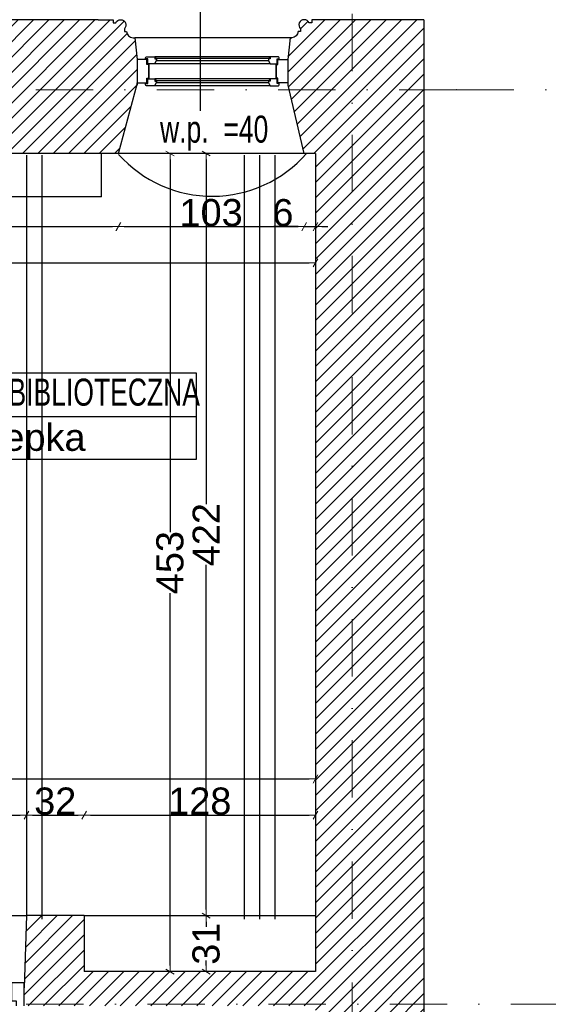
# Model space of a CAD drawing. Header units: millimetres. Extents: x 75999 to 132160, y -108895 to -89040.
# Tile 59 of 61: x 116307 to 119232, y -98484 to -93032. Entities that reach past the tile are written whole.
import ezdxf

# ---------------------------------------------------------------- set-up
doc = ezdxf.new("R2010")
doc.units = ezdxf.units.MM
doc.header["$MEASUREMENT"] = 0
doc.linetypes.add('Dot & Dashed', pattern=[670.277762, 317.5, -176.388889, 0, -176.388874])
for name, color, linetype in [('A-OKNA-OPIS', 7, 'Continuous'), ('A-OPISY-2', 7, 'Continuous'), ('A-OPISY-3', 7, 'Continuous'), ('belki nad', 7, 'Continuous'), ('CO TO JEST', 7, 'Continuous'), ('detalokna', 7, 'Continuous'), ('DIM MALY', 7, 'Continuous'), ('Drawing & Figure', 7, 'Continuous'), ('DRZWI', 7, 'Continuous'), ('linia nadproza', 7, 'Continuous'), ('Nowe_00 ZMIANY', 7, 'Continuous'), ('OKNO_DETAL', 7, 'Continuous'), ('OSIE', 7, 'Continuous'), ('PARAPET', 7, 'Continuous'), ('strop', 7, 'Continuous'), ('Structural - Bearing', 7, 'Continuous'), ('Structural - Grid', 7, 'Continuous'), ('WIDOK', 7, 'Continuous'), ('ściany', 7, 'Continuous')]:
    doc.layers.add(name, color=color, linetype=linetype)
doc.styles.add('STYL_AUTOMATYCZNY_1', font='arial.ttf')
doc.styles.add('STYL_AUTOMATYCZNY_2', font='arial.ttf')
doc.styles.add('STYL_AUTOMATYCZNY_5', font='arial.ttf', dxfattribs={"width": 0.7})
doc.dimstyles.new('STYL_AUTOMATYCZNY__3', dxfattribs={"dimtxt": 150, "dimasz": 34.231941, "dimexe": 0.18, "dimexo": 0.0625, "dimgap": 0, "dimtad": 1, "dimtih": 1, "dimtoh": 1, "dimdec": 0, "dimlfac": 0.1, "dimzin": 0, "dimdsep": 46, "dimtxsty": 'STYL_AUTOMATYCZNY_2', "dimblk": 'ARROWHEAD_2', "dimblk1": 'ARROWHEAD_2', "dimblk2": 'ARROWHEAD_2', "dimcen": 0.09, "dimse1": 1, "dimse2": 1, "dimclrd": 5, "dimclre": 5, "dimclrt": 1, "dimadec": 0, "dimazin": 0, "dimtfac": 1, "dimtdec": 4, "dimtmove": 0, "dimatfit": 3, "dimfxl": 0, "dimtolj": 1, "dimtzin": 0, "dimarcsym": 0})
doc.dimstyles.new('STYL_AUTOMATYCZNY__4', dxfattribs={"dimtxt": 150, "dimasz": 34.231941, "dimexe": 0.18, "dimexo": 0.0625, "dimgap": 0, "dimtad": 1, "dimdec": 0, "dimlfac": 0.1, "dimzin": 0, "dimdsep": 46, "dimtxsty": 'STYL_AUTOMATYCZNY_2', "dimblk": 'ARROWHEAD_2', "dimblk1": 'ARROWHEAD_2', "dimblk2": 'ARROWHEAD_2', "dimcen": 0.09, "dimse1": 1, "dimse2": 1, "dimclrd": 5, "dimclre": 5, "dimclrt": 1, "dimadec": 0, "dimazin": 0, "dimtfac": 1, "dimtdec": 4, "dimtmove": 0, "dimatfit": 3, "dimfxl": 0, "dimtolj": 1, "dimtzin": 0, "dimarcsym": 0})
doc.dimstyles.new('STYL_AUTOMATYCZNY__7', dxfattribs={"dimtxt": 0.18, "dimasz": 91.2, "dimexe": 0.18, "dimexo": 0.0625, "dimgap": 0, "dimtad": 0, "dimtih": 1, "dimtoh": 1, "dimdec": 4, "dimzin": 0, "dimdsep": 46, "dimcen": 0.09, "dimadec": 0, "dimazin": 0, "dimtfac": 1, "dimtdec": 4, "dimtmove": 0, "dimatfit": 3, "dimldrblk": 'ARROWHEAD_11', "dimfxl": 0, "dimtolj": 1, "dimtzin": 0, "dimarcsym": 0})
pattern_1 = [(45, (0, 0), (-42.426407, 42.426407), [])]

# ---------------------------------------------------------------- blocks, each defined once
blk = doc.blocks.new('ARROWHEAD_2')
at = {"color": 0, "linetype": 'Continuous', "lineweight": 0}
for p, q in [((0, 0), (-1, 0)), ((-0.38, -0.66), (0.38, 0.66))]:
    blk.add_line(p, q, dxfattribs=at)
blk = doc.blocks.new('*D23')
at = {"layer": 'Defpoints', "color": 0}
for p in [(117944.1, -97436), (116664.1, -97706), (117944.1, -97706)]:
    blk.add_point(p, dxfattribs=at)
at = {"layer": 'DIM MALY', "color": 5, "lineweight": -2}
blk.add_line((116698.4, -97436), (117909.9, -97436), dxfattribs=at)
at = {"layer": 'DIM MALY', "color": 5, "lineweight": -2, "xscale": 34.23194115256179, "yscale": 34.23194115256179, "zscale": 34.23194115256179, "rotation": 180}
blk.add_blockref('ARROWHEAD_2', (116664.1, -97436), dxfattribs=at)
at = {"layer": 'DIM MALY', "color": 5, "lineweight": -2, "xscale": 34.23194115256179, "yscale": 34.23194115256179, "zscale": 34.23194115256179}
blk.add_blockref('ARROWHEAD_2', (117944.1, -97436), dxfattribs=at)
at = {"layer": 'DIM MALY', "color": 1, "insert": (117303.8, -97359.4), "char_height": 150, "attachment_point": 5, "style": 'STYL_AUTOMATYCZNY_2'}
blk.add_mtext('\\A1;128', dxfattribs=at)
blk = doc.blocks.new('*D24')
at = {"layer": 'Defpoints', "color": 0}
for p in [(116664.1, -97436), (116344.1, -97706), (116664.1, -97706)]:
    blk.add_point(p, dxfattribs=at)
at = {"layer": 'DIM MALY', "color": 5, "lineweight": -2}
blk.add_line((116378.4, -97436), (116629.9, -97436), dxfattribs=at)
at = {"layer": 'DIM MALY', "color": 5, "lineweight": -2, "xscale": 34.23194115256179, "yscale": 34.23194115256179, "zscale": 34.23194115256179, "rotation": 180}
blk.add_blockref('ARROWHEAD_2', (116344.1, -97436), dxfattribs=at)
at = {"layer": 'DIM MALY', "color": 5, "lineweight": -2, "xscale": 34.23194115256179, "yscale": 34.23194115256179, "zscale": 34.23194115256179}
blk.add_blockref('ARROWHEAD_2', (116664.1, -97436), dxfattribs=at)
at = {"layer": 'DIM MALY', "color": 1, "insert": (116503.9, -97359.4), "char_height": 150, "attachment_point": 5, "style": 'STYL_AUTOMATYCZNY_2'}
blk.add_mtext('\\A1;32', dxfattribs=at)
blk = doc.blocks.new('*D25')
at = {"layer": 'Defpoints', "color": 0}
for p in [(117944.1, -97436), (116664.1, -97706), (117944.1, -97706)]:
    blk.add_point(p, dxfattribs=at)
at = {"layer": 'DIM MALY', "color": 5, "lineweight": -2}
blk.add_line((116698.4, -97436), (117909.9, -97436), dxfattribs=at)
at = {"layer": 'DIM MALY', "color": 5, "lineweight": -2, "xscale": 34.23194115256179, "yscale": 34.23194115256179, "zscale": 34.23194115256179, "rotation": 180}
blk.add_blockref('ARROWHEAD_2', (116664.1, -97436), dxfattribs=at)
at = {"layer": 'DIM MALY', "color": 5, "lineweight": -2, "xscale": 34.23194115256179, "yscale": 34.23194115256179, "zscale": 34.23194115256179}
blk.add_blockref('ARROWHEAD_2', (117944.1, -97436), dxfattribs=at)
at = {"layer": 'DIM MALY', "color": 1, "insert": (117303.8, -97359.4), "char_height": 150, "attachment_point": 5, "style": 'STYL_AUTOMATYCZNY_2'}
blk.add_mtext('\\A1;128', dxfattribs=at)
blk = doc.blocks.new('*D26')
at = {"layer": 'Defpoints', "color": 0}
for p in [(116344.1, -97436), (115371.8, -97706), (116344.1, -97706)]:
    blk.add_point(p, dxfattribs=at)
at = {"layer": 'DIM MALY', "color": 5, "lineweight": -2}
blk.add_line((115406, -97436), (116309.9, -97436), dxfattribs=at)
at = {"layer": 'DIM MALY', "color": 5, "lineweight": -2, "xscale": 34.23194115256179, "yscale": 34.23194115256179, "zscale": 34.23194115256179, "rotation": 180}
blk.add_blockref('ARROWHEAD_2', (115371.8, -97436), dxfattribs=at)
at = {"layer": 'DIM MALY', "color": 5, "lineweight": -2, "xscale": 34.23194115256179, "yscale": 34.23194115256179, "zscale": 34.23194115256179}
blk.add_blockref('ARROWHEAD_2', (116344.1, -97436), dxfattribs=at)
at = {"layer": 'DIM MALY', "color": 1, "insert": (115857.7, -97359.4), "char_height": 150, "attachment_point": 5, "style": 'STYL_AUTOMATYCZNY_2'}
blk.add_mtext('\\A1;97', dxfattribs=at)
blk = doc.blocks.new('*D27')
at = {"layer": 'Defpoints', "color": 0}
for p in [(116664.1, -97436), (116344.1, -97706), (116664.1, -97706)]:
    blk.add_point(p, dxfattribs=at)
at = {"layer": 'DIM MALY', "color": 5, "lineweight": -2}
blk.add_line((116378.4, -97436), (116629.9, -97436), dxfattribs=at)
at = {"layer": 'DIM MALY', "color": 5, "lineweight": -2, "xscale": 34.23194115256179, "yscale": 34.23194115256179, "zscale": 34.23194115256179, "rotation": 180}
blk.add_blockref('ARROWHEAD_2', (116344.1, -97436), dxfattribs=at)
at = {"layer": 'DIM MALY', "color": 5, "lineweight": -2, "xscale": 34.23194115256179, "yscale": 34.23194115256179, "zscale": 34.23194115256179}
blk.add_blockref('ARROWHEAD_2', (116664.1, -97436), dxfattribs=at)
at = {"layer": 'DIM MALY', "color": 1, "insert": (116503.9, -97359.4), "char_height": 150, "attachment_point": 5, "style": 'STYL_AUTOMATYCZNY_2'}
blk.add_mtext('\\A1;32', dxfattribs=at)
blk = doc.blocks.new('*D28')
at = {"layer": 'Defpoints', "color": 0}
for p in [(117944.1, -97436), (116664.1, -97706), (117944.1, -97706)]:
    blk.add_point(p, dxfattribs=at)
at = {"layer": 'DIM MALY', "color": 5, "lineweight": -2}
blk.add_line((116698.4, -97436), (117909.9, -97436), dxfattribs=at)
at = {"layer": 'DIM MALY', "color": 5, "lineweight": -2, "xscale": 34.23194115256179, "yscale": 34.23194115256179, "zscale": 34.23194115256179, "rotation": 180}
blk.add_blockref('ARROWHEAD_2', (116664.1, -97436), dxfattribs=at)
at = {"layer": 'DIM MALY', "color": 5, "lineweight": -2, "xscale": 34.23194115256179, "yscale": 34.23194115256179, "zscale": 34.23194115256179}
blk.add_blockref('ARROWHEAD_2', (117944.1, -97436), dxfattribs=at)
at = {"layer": 'DIM MALY', "color": 1, "insert": (117303.8, -97359.4), "char_height": 150, "attachment_point": 5, "style": 'STYL_AUTOMATYCZNY_2'}
blk.add_mtext('\\A1;128', dxfattribs=at)
blk = doc.blocks.new('*D30')
at = {"layer": 'Defpoints', "color": 0}
for p in [(116344.1, -97436), (115371.8, -97706), (116344.1, -97706)]:
    blk.add_point(p, dxfattribs=at)
at = {"layer": 'DIM MALY', "color": 5, "lineweight": -2}
blk.add_line((115406, -97436), (116309.9, -97436), dxfattribs=at)
at = {"layer": 'DIM MALY', "color": 5, "lineweight": -2, "xscale": 34.23194115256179, "yscale": 34.23194115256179, "zscale": 34.23194115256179, "rotation": 180}
blk.add_blockref('ARROWHEAD_2', (115371.8, -97436), dxfattribs=at)
at = {"layer": 'DIM MALY', "color": 5, "lineweight": -2, "xscale": 34.23194115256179, "yscale": 34.23194115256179, "zscale": 34.23194115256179}
blk.add_blockref('ARROWHEAD_2', (116344.1, -97436), dxfattribs=at)
at = {"layer": 'DIM MALY', "color": 1, "insert": (115857.7, -97359.4), "char_height": 150, "attachment_point": 5, "style": 'STYL_AUTOMATYCZNY_2'}
blk.add_mtext('\\A1;97', dxfattribs=at)
blk = doc.blocks.new('*D31')
at = {"layer": 'Defpoints', "color": 0}
for p in [(116664.1, -97436), (116344.1, -97706), (116664.1, -97706)]:
    blk.add_point(p, dxfattribs=at)
at = {"layer": 'DIM MALY', "color": 5, "lineweight": -2}
blk.add_line((116378.4, -97436), (116629.9, -97436), dxfattribs=at)
at = {"layer": 'DIM MALY', "color": 5, "lineweight": -2, "xscale": 34.23194115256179, "yscale": 34.23194115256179, "zscale": 34.23194115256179, "rotation": 180}
blk.add_blockref('ARROWHEAD_2', (116344.1, -97436), dxfattribs=at)
at = {"layer": 'DIM MALY', "color": 5, "lineweight": -2, "xscale": 34.23194115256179, "yscale": 34.23194115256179, "zscale": 34.23194115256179}
blk.add_blockref('ARROWHEAD_2', (116664.1, -97436), dxfattribs=at)
at = {"layer": 'DIM MALY', "color": 1, "insert": (116503.9, -97359.4), "char_height": 150, "attachment_point": 5, "style": 'STYL_AUTOMATYCZNY_2'}
blk.add_mtext('\\A1;32', dxfattribs=at)
blk = doc.blocks.new('*D32')
at = {"layer": 'Defpoints', "color": 0}
for p in [(117944.1, -97436), (116664.1, -97706), (117944.1, -97706)]:
    blk.add_point(p, dxfattribs=at)
at = {"layer": 'DIM MALY', "color": 5, "lineweight": -2}
blk.add_line((116698.4, -97436), (117909.9, -97436), dxfattribs=at)
at = {"layer": 'DIM MALY', "color": 5, "lineweight": -2, "xscale": 34.23194115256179, "yscale": 34.23194115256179, "zscale": 34.23194115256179, "rotation": 180}
blk.add_blockref('ARROWHEAD_2', (116664.1, -97436), dxfattribs=at)
at = {"layer": 'DIM MALY', "color": 5, "lineweight": -2, "xscale": 34.23194115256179, "yscale": 34.23194115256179, "zscale": 34.23194115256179}
blk.add_blockref('ARROWHEAD_2', (117944.1, -97436), dxfattribs=at)
at = {"layer": 'DIM MALY', "color": 1, "insert": (117303.8, -97359.4), "char_height": 150, "attachment_point": 5, "style": 'STYL_AUTOMATYCZNY_2'}
blk.add_mtext('\\A1;128', dxfattribs=at)
blk = doc.blocks.new('*D248')
at = {"layer": 'Defpoints', "color": 0}
for p in [(114134.1, -93788), (116854.5, -93788), (116854.5, -94177.9)]:
    blk.add_point(p, dxfattribs=at)
at = {"layer": 'DIM MALY', "color": 5, "lineweight": -2}
blk.add_line((114168.4, -94177.9), (116820.2, -94177.9), dxfattribs=at)
at = {"layer": 'DIM MALY', "color": 5, "lineweight": -2, "xscale": 34.23194115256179, "yscale": 34.23194115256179, "zscale": 34.23194115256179, "rotation": 180}
blk.add_blockref('ARROWHEAD_2', (114134.1, -94177.9), dxfattribs=at)
at = {"layer": 'DIM MALY', "color": 5, "lineweight": -2, "xscale": 34.23194115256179, "yscale": 34.23194115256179, "zscale": 34.23194115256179}
blk.add_blockref('ARROWHEAD_2', (116854.5, -94177.9), dxfattribs=at)
at = {"layer": 'DIM MALY', "color": 1, "insert": (115493.9, -94102.5), "char_height": 150, "attachment_point": 5, "style": 'STYL_AUTOMATYCZNY_2'}
blk.add_mtext('\\A1;272', dxfattribs=at)
blk = doc.blocks.new('*D249')
at = {"layer": 'Defpoints', "color": 0}
for p in [(116851.8, -93788), (117881.8, -93788), (117881.8, -94177.9)]:
    blk.add_point(p, dxfattribs=at)
at = {"layer": 'DIM MALY', "color": 5, "lineweight": -2}
blk.add_line((116886, -94177.9), (117847.6, -94177.9), dxfattribs=at)
at = {"layer": 'DIM MALY', "color": 5, "lineweight": -2, "xscale": 34.23194115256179, "yscale": 34.23194115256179, "zscale": 34.23194115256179, "rotation": 180}
blk.add_blockref('ARROWHEAD_2', (116851.8, -94177.9), dxfattribs=at)
at = {"layer": 'DIM MALY', "color": 5, "lineweight": -2, "xscale": 34.23194115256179, "yscale": 34.23194115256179, "zscale": 34.23194115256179}
blk.add_blockref('ARROWHEAD_2', (117881.8, -94177.9), dxfattribs=at)
at = {"layer": 'DIM MALY', "color": 1, "insert": (117366.4, -94101.2), "char_height": 150, "attachment_point": 5, "style": 'STYL_AUTOMATYCZNY_2'}
blk.add_mtext('\\A1;103', dxfattribs=at)
blk = doc.blocks.new('*D250')
at = {"layer": 'Defpoints', "color": 0}
for p in [(117881.8, -93877.3), (117944.1, -93885.3), (117944.1, -94177.9)]:
    blk.add_point(p, dxfattribs=at)
at = {"layer": 'DIM MALY', "color": 5, "lineweight": -2}
for p, q in [((117813.3, -94177.9), (117714.3, -94177.9)), ((117847.6, -94177.9), (117813.3, -94177.9)), ((117881.8, -94177.9), (117944.1, -94177.9)), ((117978.4, -94177.9), (118012.6, -94177.9))]:
    blk.add_line(p, q, dxfattribs=at)
at = {"layer": 'DIM MALY', "color": 5, "lineweight": -2, "xscale": 34.23194115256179, "yscale": 34.23194115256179, "zscale": 34.23194115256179}
blk.add_blockref('ARROWHEAD_2', (117881.8, -94177.9), dxfattribs=at)
at = {"layer": 'DIM MALY', "color": 5, "lineweight": -2, "xscale": 34.23194115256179, "yscale": 34.23194115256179, "zscale": 34.23194115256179, "rotation": 180}
blk.add_blockref('ARROWHEAD_2', (117944.1, -94177.9), dxfattribs=at)
at = {"layer": 'DIM MALY', "color": 1, "insert": (117763.8, -94101.3), "char_height": 150, "attachment_point": 5, "style": 'STYL_AUTOMATYCZNY_2'}
blk.add_mtext('\\A1;6', dxfattribs=at)
blk = doc.blocks.new('*D256')
at = {"layer": 'Defpoints', "color": 0}
for p in [(117944.1, -93671), (114134.1, -93772.9), (117944.1, -94377.9)]:
    blk.add_point(p, dxfattribs=at)
at = {"layer": 'DIM MALY', "color": 5, "lineweight": -2}
blk.add_line((114168.4, -94377.9), (117909.9, -94377.9), dxfattribs=at)
at = {"layer": 'DIM MALY', "color": 5, "lineweight": -2, "xscale": 34.23194115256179, "yscale": 34.23194115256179, "zscale": 34.23194115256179, "rotation": 180}
blk.add_blockref('ARROWHEAD_2', (114134.1, -94377.9), dxfattribs=at)
at = {"layer": 'DIM MALY', "color": 5, "lineweight": -2, "xscale": 34.23194115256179, "yscale": 34.23194115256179, "zscale": 34.23194115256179}
blk.add_blockref('ARROWHEAD_2', (117944.1, -94377.9), dxfattribs=at)
at = {"layer": 'DIM MALY', "color": 1, "insert": (116038.8, -94301.2), "char_height": 150, "attachment_point": 5, "style": 'STYL_AUTOMATYCZNY_2'}
blk.add_mtext('\\A1;381', dxfattribs=at)
blk = doc.blocks.new('*D277')
at = {"layer": 'Defpoints', "color": 0}
for p in [(117580.4, -93772.9), (117339.1, -97992.8), (117572.9, -97992.8)]:
    blk.add_point(p, dxfattribs=at)
at = {"layer": 'DIM MALY', "color": 5, "lineweight": -2}
for p, q in [((117339.1, -93807.1), (117339.1, -95715.3)), ((117339.1, -97958.6), (117339.1, -96051.2))]:
    blk.add_line(p, q, dxfattribs=at)
at = {"layer": 'DIM MALY', "color": 5, "lineweight": -2, "xscale": 34.23194115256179, "yscale": 34.23194115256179, "zscale": 34.23194115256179}
for p, rotation in [((117339.1, -93772.9), 90), ((117339.1, -97992.8), 270)]:
    blk.add_blockref('ARROWHEAD_2', p, dxfattribs=dict(at, rotation=rotation))
at = {"layer": 'DIM MALY', "color": 1, "insert": (117339.1, -95883.2), "char_height": 150, "attachment_point": 5, "rotation": 90, "style": 'STYL_AUTOMATYCZNY_2'}
blk.add_mtext('\\A1;422', dxfattribs=at)
blk = doc.blocks.new('*D278')
at = {"layer": 'Defpoints', "color": 0}
for p in [(117139.1, -93772.9), (117762.4, -93772.9), (117020.4, -98302.8)]:
    blk.add_point(p, dxfattribs=at)
at = {"layer": 'DIM MALY', "color": 5, "lineweight": -2}
for p, q in [((117139.1, -93807.1), (117139.1, -95869.5)), ((117139.1, -98268.6), (117139.1, -96206.9))]:
    blk.add_line(p, q, dxfattribs=at)
at = {"layer": 'DIM MALY', "color": 5, "lineweight": -2, "xscale": 34.23194115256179, "yscale": 34.23194115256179, "zscale": 34.23194115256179}
for p, rotation in [((117139.1, -93772.9), 90), ((117139.1, -98302.8), 270)]:
    blk.add_blockref('ARROWHEAD_2', p, dxfattribs=dict(at, rotation=rotation))
at = {"layer": 'DIM MALY', "color": 1, "insert": (117139.1, -96038.2), "char_height": 150, "attachment_point": 5, "rotation": 90, "style": 'STYL_AUTOMATYCZNY_2'}
blk.add_mtext('\\A1;453', dxfattribs=at)
blk = doc.blocks.new('*D306')
at = {"layer": 'Defpoints', "color": 0}
for p in [(117339.1, -97992.8), (117572.9, -97992.8), (117481.9, -98302.8)]:
    blk.add_point(p, dxfattribs=at)
at = {"layer": 'DIM MALY', "color": 5, "lineweight": -2}
for p, q in [((117339.1, -98027), (117339.1, -98055.2)), ((117339.1, -98268.6), (117339.1, -98241))]:
    blk.add_line(p, q, dxfattribs=at)
at = {"layer": 'DIM MALY', "color": 5, "lineweight": -2, "xscale": 34.23194115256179, "yscale": 34.23194115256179, "zscale": 34.23194115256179}
for p, rotation in [((117339.1, -97992.8), 90), ((117339.1, -98302.8), 270)]:
    blk.add_blockref('ARROWHEAD_2', p, dxfattribs=dict(at, rotation=rotation))
at = {"layer": 'DIM MALY', "color": 1, "insert": (117339.1, -98148.1), "char_height": 150, "attachment_point": 5, "rotation": 90, "style": 'STYL_AUTOMATYCZNY_2'}
blk.add_mtext('\\A1;31', dxfattribs=at)
blk = doc.blocks.new('*D307')
at = {"layer": 'Defpoints', "color": 0}
for p in [(117339.1, -93772.9), (117580.4, -93772.9), (117572.9, -97992.8)]:
    blk.add_point(p, dxfattribs=at)
at = {"layer": 'DIM MALY', "color": 5, "lineweight": -2}
for p, q in [((117339.1, -93807.1), (117339.1, -95715.3)), ((117339.1, -97958.6), (117339.1, -96051.2))]:
    blk.add_line(p, q, dxfattribs=at)
at = {"layer": 'DIM MALY', "color": 5, "lineweight": -2, "xscale": 34.23194115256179, "yscale": 34.23194115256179, "zscale": 34.23194115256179}
for p, rotation in [((117339.1, -93772.9), 90), ((117339.1, -97992.8), 270)]:
    blk.add_blockref('ARROWHEAD_2', p, dxfattribs=dict(at, rotation=rotation))
at = {"layer": 'DIM MALY', "color": 1, "insert": (117339.1, -95883.2), "char_height": 150, "attachment_point": 5, "rotation": 90, "style": 'STYL_AUTOMATYCZNY_2'}
blk.add_mtext('\\A1;422', dxfattribs=at)
blk = doc.blocks.new('*D344')
at = {"layer": 'Defpoints', "color": 0}
for p in [(117944.1, -97236), (114134.1, -97341), (117944.1, -97341)]:
    blk.add_point(p, dxfattribs=at)
at = {"layer": 'DIM MALY', "color": 5, "lineweight": -2}
blk.add_line((114168.4, -97236), (117909.9, -97236), dxfattribs=at)
at = {"layer": 'DIM MALY', "color": 5, "lineweight": -2, "xscale": 34.23194115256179, "yscale": 34.23194115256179, "zscale": 34.23194115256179, "rotation": 180}
blk.add_blockref('ARROWHEAD_2', (114134.1, -97236), dxfattribs=at)
at = {"layer": 'DIM MALY', "color": 5, "lineweight": -2, "xscale": 34.23194115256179, "yscale": 34.23194115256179, "zscale": 34.23194115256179}
blk.add_blockref('ARROWHEAD_2', (117944.1, -97236), dxfattribs=at)
at = {"layer": 'DIM MALY', "color": 1, "insert": (116038.8, -97159.4), "char_height": 150, "attachment_point": 5, "style": 'STYL_AUTOMATYCZNY_2'}
blk.add_mtext('\\A1;381', dxfattribs=at)
blk = doc.blocks.new('*D378')
at = {"layer": 'Defpoints', "color": 0}
for p in [(118544.1, -91645.4), (118544.1, -93063.4), (87564.1, -93467.4)]:
    blk.add_point(p, dxfattribs=at)
at = {"layer": 'DIM MALY', "color": 5, "lineweight": -2}
blk.add_line((87598.4, -91645.4), (118509.9, -91645.4), dxfattribs=at)
at = {"layer": 'DIM MALY', "color": 5, "lineweight": -2, "xscale": 34.23194115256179, "yscale": 34.23194115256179, "zscale": 34.23194115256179, "rotation": 180}
blk.add_blockref('ARROWHEAD_2', (87564.1, -91645.4), dxfattribs=at)
at = {"layer": 'DIM MALY', "color": 5, "lineweight": -2, "xscale": 34.23194115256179, "yscale": 34.23194115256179, "zscale": 34.23194115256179}
blk.add_blockref('ARROWHEAD_2', (118544.1, -91645.4), dxfattribs=at)
at = {"layer": 'DIM MALY', "color": 1, "insert": (103054.1, -91568.7), "char_height": 150, "attachment_point": 5, "style": 'STYL_AUTOMATYCZNY_2'}
blk.add_mtext('\\A1;3098', dxfattribs=at)
blk = doc.blocks.new('ARROWHEAD_11')
at = {"color": 0, "linetype": 'Continuous', "lineweight": 0}
blk.add_line((0, 0), (-1, 0), dxfattribs=at)
at = {"color": 0, "linetype": 'Continuous', "lineweight": 0, "const_width": 0.25, "flags": 128}
blk.add_lwpolyline([(-0.125, 0, 1), (0.125, 0, 1)], format="xyb", close=True, dxfattribs=at)

msp = doc.modelspace()

# ---------------------------------------------------------------- hatches: boundary and pattern name
at = {"layer": 'Drawing & Figure'}
h = msp.add_hatch(dxfattribs=at)
h.set_pattern_fill('Common_Brick_0001', color=256, style=0, pattern_type=2)
h.set_pattern_definition(pattern_1)
h.paths.add_polyline_path([(111046, -93395.1), (111146.6, -93782.9), (113419.1, -93782.9), (113509.1, -93782.9), (113584.1, -93782.9), (113584.8, -94282.9), (113585.3, -94742), (114003.7, -94772.7), (114004.1, -94767.7), (114004.1, -94772.7), (114134.1, -94771.9), (114134.1, -94722), (114134.1, -94282.9), (114134.1, -93772.9), (116851.8, -93772.9), (116854.5, -93772.9), (116957.1, -93389), (116957.1, -93382.6), (116957.1, -93252.6), (116943.7, -93132.6), (116934.2, -93132.6, -0.383982), (116898.7, -93097.2), (116886.4, -93097.2), (116886.4, -93082.2, 1.205804), (116838.5, -93050), (116823.7, -93050), (116823.7, -93032.6), (116741.1, -93032.6), (114266.5, -93032.6), (114183.8, -93032.6), (114183.8, -93050), (114169.1, -93050, 0.263086), (114146.1, -93032.6), (114138.2, -93032.6, 0.761796), (114130.6, -93088.6), (114130.6, -93103.5), (113683.8, -93103.5), (113237.1, -93103.5), (113237.1, -93088.6, 0.761796), (113229.5, -93032.6), (113221.6, -93032.6, 0.263086), (113198.6, -93050), (113183.8, -93050), (113183.8, -93032.6), (111262, -93032.6), (111179.3, -93032.6), (111179.3, -93050), (111164.5, -93050, 1.205804), (111116.7, -93082.2), (111116.7, -93097.2), (111104.3, -93097.2, -0.383982), (111068.9, -93132.6), (111059.3, -93132.6), (111046, -93252.6)])
h = msp.add_hatch(dxfattribs=at)
h.set_pattern_fill('Common_Brick_0001', color=256, style=0, pattern_type=2)
h.set_pattern_definition(pattern_1)
h.paths.add_polyline_path([(116429.1, -97992.8), (116344.8, -97992.8), (116331.3, -98392.8), (116331.3, -98492.8), (117944.1, -98492.8), (117944.1, -98802.4), (118181.6, -98914.2), (118194.1, -98914.2), (118324.1, -98914.2), (118444.1, -98900.9), (118444.1, -98891.3, -0.383982), (118479.5, -98855.8), (118479.5, -98843.5), (118494.5, -98843.5, 1.205804), (118526.7, -98795.7), (118526.7, -98780.9), (118544.1, -98780.9), (118544.1, -98754.8), (118544.1, -93032.6), (117944.1, -93032.6), (117923.5, -93032.6), (117923.5, -93050), (117908.7, -93050, 1.205804), (117860.9, -93082.2), (117860.9, -93097.2), (117848.5, -93097.2, -0.383982), (117813, -93132.6), (117803.5, -93132.6), (117790.2, -93252.6), (117790.2, -93395.1), (117879.4, -93772.9), (117944.1, -93772.9), (117944.1, -98302.8), (116664.1, -98302.8), (116664.1, -97992.8)])

# ---------------------------------------------------------------- linework, layer by layer
at = {"layer": 'A-OKNA-OPIS'}
msp.add_line((117306.8, -93537.7), (117306.8, -92594.1), dxfattribs=at)
at = {"layer": 'A-OPISY-3'}
msp.add_line((114823.6, -95229), (117284.5, -95229), dxfattribs=at)
msp.add_lwpolyline([(114823.9, -95467.2), (114823.9, -94987.2), (117284.5, -94987.2), (117284.5, -95467.2)], close=True, dxfattribs=at)
at = {"layer": 'belki nad'}
for p, q in [((116429.1, -93782.9), (116429.1, -98012.9)), ((117549.1, -93782.9), (117549.1, -98012.9)), ((117719.1, -93782.9), (117719.1, -98012.9))]:
    msp.add_line(p, q, dxfattribs=at)
at = {"layer": 'CO TO JEST'}
for q in [(116759.6, -93772.9), (114134.1, -94012.9)]:
    msp.add_line((116759.6, -94012.9), q, dxfattribs=at)
at = {"layer": 'detalokna'}
msp.add_line((117803.5, -93132.6), (116943.7, -93132.6), dxfattribs=at)
for points in [[(117021.6, -93279.6), (117021.6, -93356.6), (117021.6, -93279.6), (117011.6, -93279.6), (117011.6, -93252.6), (116957.1, -93252.6), (116957.1, -93382.6), (117011.6, -93382.6), (117011.6, -93356.6), (117021.6, -93356.6)], [(117725.6, -93279.6), (117725.6, -93356.6), (117725.6, -93279.6), (117735.6, -93279.6), (117735.6, -93252.6), (117790.2, -93252.6), (117790.2, -93382.6), (117735.6, -93382.6), (117735.6, -93356.6), (117725.6, -93356.6)]]:
    msp.add_lwpolyline(points, dxfattribs=at)
at = {"layer": 'DRZWI'}
msp.add_lwpolyline([(116289.9, -98492.8), (116289.9, -98465.8), (116264.1, -98465.8), (116264.1, -98362.8), (116331.3, -98362.8)], dxfattribs=at)
at = {"layer": 'linia nadproza'}
for p, q in [((115371.8, -97992.8), (116344.1, -97992.8)), ((116664.1, -97992.8), (117944.1, -97992.8))]:
    msp.add_line(p, q, dxfattribs=at)
at = {"layer": 'OKNO_DETAL'}
for p, q in [((117054.6, -93237.8), (117063.4, -93247.8)), ((117692.6, -93237.9), (117054.6, -93237.9)), ((117692.6, -93247.8), (117054.6, -93247.8)), ((117683.6, -93259.8), (117063.6, -93259.8)), ((117692.6, -93237.8), (117683.9, -93247.8)), ((117693.4, -93275.8), (117053.8, -93275.8)), ((117054.6, -93360.3), (117063.4, -93370.3)), ((117692.6, -93360.4), (117054.6, -93360.4)), ((117692.6, -93370.3), (117054.6, -93370.3)), ((117692.6, -93360.3), (117683.9, -93370.3)), ((117693.4, -93398.3), (117053.8, -93398.3)), ((117683.6, -93382.3), (117063.6, -93382.3))]:
    msp.add_line(p, q, dxfattribs=at)
for points in [[(117029.7, -93275.8), (117015.6, -93275.8), (117015.6, -93249.8), (117003.6, -93249.8), (117003.6, -93245.8, -0.414214), (117011.6, -93237.8), (117029.8, -93237.8), (117054.6, -93237.8), (117054.6, -93249.8), (117063.6, -93249.8), (117063.6, -93259.8), (117062.6, -93259.8), (117053.8, -93275.8)], [(117717.5, -93275.8), (117731.6, -93275.8), (117731.6, -93249.8), (117743.6, -93249.8), (117743.6, -93245.8, 0.414214), (117735.6, -93237.8), (117717.4, -93237.8), (117692.6, -93237.8), (117692.6, -93249.8), (117683.6, -93249.8), (117683.6, -93259.8), (117684.6, -93259.8), (117693.4, -93275.8)], [(117011.6, -93398.3, -0.414214), (117003.6, -93390.3), (117003.6, -93386.3), (117015.6, -93386.3), (117015.6, -93360.3), (117054.6, -93360.3), (117054.6, -93372.3), (117063.6, -93372.3), (117063.6, -93382.3), (117062.6, -93382.3), (117053.8, -93398.3)], [(117735.6, -93398.3, 0.414214), (117743.6, -93390.3), (117743.6, -93386.3), (117731.6, -93386.3), (117731.6, -93360.3), (117692.6, -93360.3), (117692.6, -93372.3), (117683.6, -93372.3), (117683.6, -93382.3), (117684.6, -93382.3), (117693.4, -93398.3)]]:
    msp.add_lwpolyline(points, format="xyb", close=True, dxfattribs=at)
at = {"layer": 'OSIE'}
for p, q in [((116344.1, -93782.9), (116344.1, -98012.9)), ((117634.1, -93782.9), (117634.1, -98012.9))]:
    msp.add_line(p, q, dxfattribs=at)
at = {"layer": 'strop'}
msp.add_arc((117372.1, -93316.3), 693.6, 221.7294, 318.8359, dxfattribs=at)
at = {"layer": 'Structural - Bearing'}
for p, q in [((116741.1, -93032.6), (114266.5, -93032.6)), ((118544.1, -93032.6), (117944.1, -93032.6)), ((118544.1, -93032.6), (118544.1, -98754.8)), ((116854.5, -93772.9), (116957.1, -93389)), ((117790.2, -93395.1), (117879.4, -93772.9)), ((116854.5, -93772.9), (114134.1, -93772.9)), ((117944.1, -93772.9), (117879.4, -93772.9)), ((117944.1, -93772.9), (117944.1, -98302.8)), ((116344.8, -97992.8), (116331.3, -98392.8)), ((116664.1, -97992.8), (116344.8, -97992.8)), ((116664.1, -97992.8), (116664.1, -98302.8)), ((117944.1, -98302.8), (116664.1, -98302.8)), ((116331.3, -98492.8), (116331.3, -98362.8))]:
    msp.add_line(p, q, dxfattribs=at)
for points in [[(116741.1, -93032.6), (116823.7, -93032.6), (116823.7, -93050), (116838.5, -93050, -1.205804), (116886.4, -93082.2), (116886.4, -93097.2), (116898.7, -93097.2, 0.383982), (116934.2, -93132.6), (116943.7, -93132.6), (116957.1, -93252.6), (116957.1, -93395.1)], [(118006.1, -93032.6), (117923.5, -93032.6), (117923.5, -93050), (117908.7, -93050, 1.205804), (117860.9, -93082.2), (117860.9, -93097.2), (117848.5, -93097.2, -0.383982), (117813, -93132.6), (117803.5, -93132.6), (117790.2, -93252.6), (117790.2, -93395.1)]]:
    msp.add_lwpolyline(points, format="xyb", dxfattribs=at)
at = {"layer": 'Structural - Grid', "linetype": 'Dot & Dashed', "lineweight": 15}
for p, q in [((118146.9, -107395.1), (118146.9, -90541.9)), ((118724.5, -93420.2), (80780, -93420.2)), ((118724.5, -93420.2), (121686.6, -93420.2)), ((120683.4, -98482.5), (78814.7, -98482.5))]:
    msp.add_line(p, q, dxfattribs=at)
msp.add_point((118724.5, -93420.2), dxfattribs=at)
msp.add_point((118724.5, -93420.2), dxfattribs=at)
at = {"layer": 'WIDOK'}
msp.add_line((117881.8, -93772.9), (116851.8, -93772.9), dxfattribs=at)
at = {"layer": 'ściany'}
msp.add_line((116957.1, -93389), (116957.1, -93382.6), dxfattribs=at)

# ---------------------------------------------------------------- texts
at = {"layer": 'A-OPISY-2', "char_height": 150, "attachment_point": 7}
for s, insert, style in [('\\A1;{\\pql;\\fArial|b0|i0|c238|p0;\\W0.700000;PRACOWNIA BIBLIOTECZNA}', (115300, -95171.4), 'STYL_AUTOMATYCZNY_5'), ('\\A1;{\\pql;\\fArial|b0|i0|c238|p0;\\W1.000000;klepka}', (116065.8, -95464.6), 'STYL_AUTOMATYCZNY_1')]:
    msp.add_mtext(s, dxfattribs=dict(at, insert=insert, style=style))
at = {"layer": 'PARAPET', "insert": (117383.4, -93660.6), "char_height": 150, "attachment_point": 5, "style": 'STYL_AUTOMATYCZNY_5'}
msp.add_mtext('\\A1;{\\pqc;\\fArial|b0|i0|c238|p0;\\W0.700000;w.p.  =40}', dxfattribs=at)

# ---------------------------------------------------------------- dimensions: what is measured, and where the dimension line sits
at = {"layer": 'DIM MALY'}
for base, p1, p2, picture, middle in [((118544.1, -91645.4), (87564.1, -93467.4), (118544.1, -93063.4), '*D378', (103054.1, -91645.4)), ((117944.1, -94377.9), (114134.1, -93772.9), (117944.1, -93671), '*D256', (116038.8, -94377.9)), ((116854.5, -94177.9), (114134.1, -93788), (116854.5, -93788), '*D248', (115493.9, -94177.9)), ((117881.8, -94177.9), (116851.8, -93788), (117881.8, -93788), '*D249', (117366.4, -94177.9)), ((117944.1, -94177.9), (117881.8, -93877.3), (117944.1, -93885.3), '*D250', (117763.8, -94177.9)), ((117944.1, -97236), (114134.1, -97341), (117944.1, -97341), '*D344', (116038.8, -97236)), ((116344.1, -97436), (115371.8, -97706), (116344.1, -97706), '*D26', (115857.7, -97436)), ((116344.1, -97436), (115371.8, -97706), (116344.1, -97706), '*D30', (115857.7, -97436)), ((116664.1, -97436), (116344.1, -97706), (116664.1, -97706), '*D24', (116503.9, -97436)), ((116664.1, -97436), (116344.1, -97706), (116664.1, -97706), '*D27', (116503.9, -97436)), ((116664.1, -97436), (116344.1, -97706), (116664.1, -97706), '*D31', (116503.9, -97436)), ((117944.1, -97436), (116664.1, -97706), (117944.1, -97706), '*D23', (117303.8, -97436)), ((117944.1, -97436), (116664.1, -97706), (117944.1, -97706), '*D25', (117303.8, -97436)), ((117944.1, -97436), (116664.1, -97706), (117944.1, -97706), '*D28', (117303.8, -97436)), ((117944.1, -97436), (116664.1, -97706), (117944.1, -97706), '*D32', (117303.8, -97436))]:
    dim = msp.add_linear_dim(base=base, p1=p1, p2=p2, dimstyle='STYL_AUTOMATYCZNY__3', dxfattribs=at)
    dim.commit()
    dim.dimension.update_dxf_attribs({"geometry": picture, "text_midpoint": middle, "dimtype": 160})
for base, p1, p2, angle, picture, middle in [((117139.1, -93772.9), (117020.4, -98302.8), (117762.4, -93772.9), 90, '*D278', (117139.1, -96038.2)), ((117339.1, -97992.8), (117580.4, -93772.9), (117572.9, -97992.8), 270, '*D277', (117339.1, -95883.2)), ((117339.1, -93772.9), (117572.9, -97992.8), (117580.4, -93772.9), 90, '*D307', (117339.1, -95883.2)), ((117339.1, -97992.8), (117481.9, -98302.8), (117572.9, -97992.8), 90, '*D306', (117339.1, -98148.1))]:
    dim = msp.add_linear_dim(base=base, p1=p1, p2=p2, angle=angle, dimstyle='STYL_AUTOMATYCZNY__4', dxfattribs=at)
    dim.commit()
    dim.dimension.update_dxf_attribs({"geometry": picture, "text_midpoint": middle, "dimtype": 160, "text_rotation": 90})

# ---------------------------------------------------------------- leaders
at = {"layer": 'Nowe_00 ZMIANY', "annotation_type": 0, "has_hookline": 1, "hookline_direction": 0, "text_width": 3890.5}
msp.add_leader([(115983, -93932.9), (115983, -92075.3), (116263.7, -92028.7)], dimstyle='STYL_AUTOMATYCZNY__7', dxfattribs=at)

doc.saveas('drawing.dxf')
